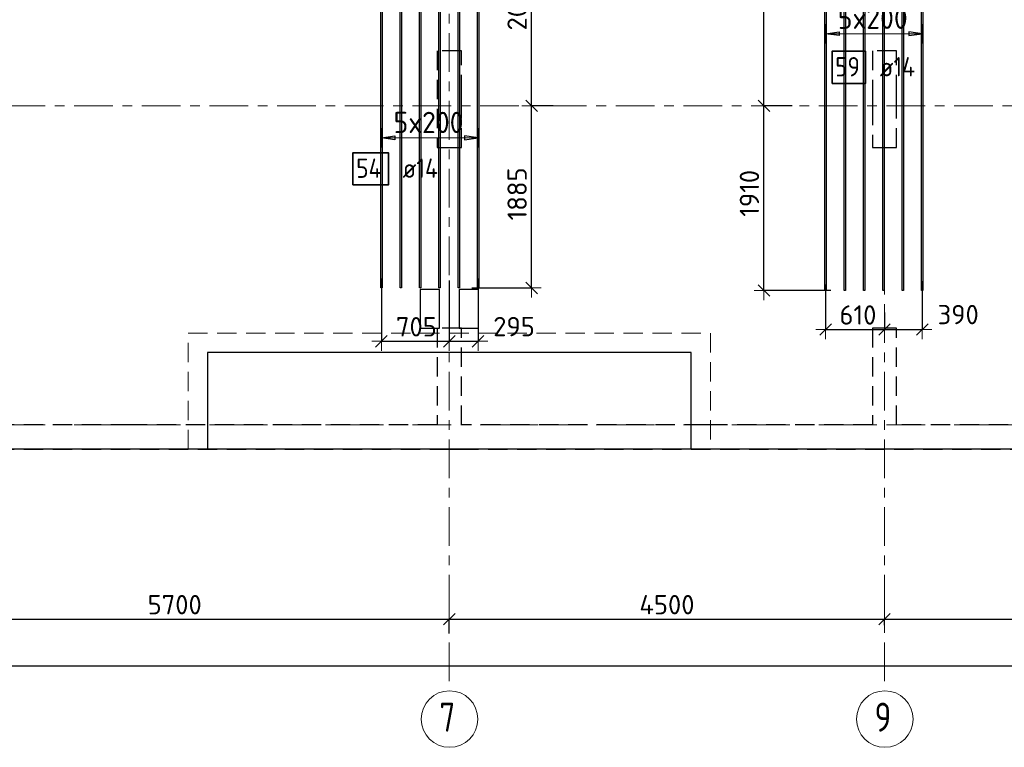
# Model space of a CAD drawing. Header units: metres. Extents: x -38 to 98, y -15 to 19.
# Tile 12 of 64: x 15 to 25, y -3 to 4. Entities that reach past the tile are written whole.
import ezdxf

# ---------------------------------------------------------------- set-up
doc = ezdxf.new("R2010")
doc.units = ezdxf.units.M
doc.header["$PDMODE"] = 65
for name, pattern in [('______11', [0.5, 0.4, -0.05, 0, -0.05]), ('______2', [0.27, 0.2, -0.07]), ('______5', [1.1, 0.8, -0.1, 0.1, -0.1])]:
    doc.linetypes.add(name, pattern=pattern)
for name, color, linetype, lineweight in [('XR$2$Осевая линия (1)', 7, '______5', 13), ('XR$2$Размерная линия (1)', 7, 'Continuous', 13), ('XR$3$Перекрытие (1)', 7, 'Continuous', 35), ('XR$3$Перекрытие (2)', 7, 'Continuous', 35), ('XR$3$Размерная линия (1)', 7, 'Continuous', 13), ('XR$5$Стена (1)', 7, 'Continuous', 35)]:
    doc.layers.add(name, color=color, linetype=linetype, lineweight=lineweight)
doc.layers.add('XR$3$Арм.стержн.Доп. Арм. верхн.зоны У', color=7, linetype='Continuous', lineweight=35, true_color=0x739641)
doc.styles.add('ISOCPEUR', font='txt')
doc.dimstyles.new('DIMSTYLE_3', dxfattribs={"dimtxt": 0.2, "dimasz": 0.2, "dimexe": 0, "dimexo": 0, "dimgap": 0.1, "dimtad": 2, "dimdec": 0, "dimlfac": 1000, "dimrnd": 5, "dimzin": 12, "dimdsep": 46, "dimtxsty": 'ISOCPEUR', "dimblk1": 'ALL_ML_STRICH', "dimblk2": 'ALL_ML_STRICH', "dimsah": 1, "dimcen": 0, "dimclrd": 7, "dimclre": 256, "dimclrt": 7, "dimadec": 0, "dimazin": 0, "dimtfac": 1, "dimtdec": 0, "dimtix": 1, "dimtmove": 2, "dimatfit": 3, "dimfxl": 0, "dimtzin": 0, "dimlwd": 0, "dimlwe": -3, "dimarcsym": 0})
doc.dimstyles.new('DIMSTYLE_7', dxfattribs={"dimtxt": 0.2, "dimasz": 0.2, "dimexe": 0, "dimexo": 0, "dimgap": 0.1, "dimtad": 2, "dimdec": 0, "dimlfac": 1000, "dimrnd": 5, "dimzin": 12, "dimdsep": 46, "dimtxsty": 'ISOCPEUR', "dimblk1": 'ALL_ML_STRICH', "dimblk2": 'ALL_ML_STRICH', "dimsah": 1, "dimcen": 0, "dimclrd": 7, "dimclre": 256, "dimclrt": 7, "dimadec": 0, "dimazin": 0, "dimtfac": 1, "dimtdec": 0, "dimtix": 1, "dimtmove": 2, "dimatfit": 3, "dimfxl": 0, "dimtvp": 1.2, "dimtzin": 0, "dimlwd": 0, "dimlwe": -3, "dimarcsym": 0})

# ---------------------------------------------------------------- blocks, each defined once
blk = doc.blocks.new('ALL_ML_STRICH')
at = {"color": 0, "linetype": 'ByBlock', "lineweight": -2}
for p, q in [((-1, 0), (0.5, 0)), ((-0.3, -0.3), (0.3, 0.3)), ((0, -0.5), (0, 0.5))]:
    blk.add_line(p, q, dxfattribs=at)
blk = doc.blocks.new('*D8')
at = {"layer": 'DEFPOINTS', "color": 7, "linetype": 'Continuous', "lineweight": 13, "transparency": 33554687}
for p in [(13.75, -2.009), (13.75, -2.043), (19.45, -2.137)]:
    blk.add_point(p, dxfattribs=at)
at = {"layer": 'XR$2$Размерная линия (1)', "color": 9, "linetype": 'Continuous', "lineweight": -2, "true_color": 0xc7c7c7, "transparency": 33554687}
for p, q in [((13.75, -2.063), (13.75, -2.009)), ((19.45, -2.157), (19.45, -2.009))]:
    blk.add_line(p, q, dxfattribs=at)
at = {"layer": 'XR$2$Размерная линия (1)', "color": 7, "linetype": 'Continuous', "lineweight": -2, "transparency": 33554687}
blk.add_line((13.75, -2.009), (19.45, -2.009), dxfattribs=at)
at = {"layer": 'XR$2$Размерная линия (1)', "color": 7, "linetype": 'Continuous', "lineweight": 13, "transparency": 33554687, "xscale": 0.2, "yscale": 0.2, "zscale": 0.2, "rotation": 180}
blk.add_blockref('ALL_ML_STRICH', (13.75, -2.009), dxfattribs=at)
at = {"layer": 'XR$2$Размерная линия (1)', "color": 7, "linetype": 'Continuous', "lineweight": 13, "transparency": 33554687, "xscale": 0.2, "yscale": 0.2, "zscale": 0.2}
blk.add_blockref('ALL_ML_STRICH', (19.45, -2.009), dxfattribs=at)
at = {"layer": 'XR$2$Размерная линия (1)', "color": 7, "linetype": 'Continuous', "lineweight": 13, "transparency": 33554687, "insert": (16.61, -1.859), "char_height": 0.2, "width": 0.8, "attachment_point": 5, "style": 'ISOCPEUR'}
blk.add_mtext('\\A1;{5700}', dxfattribs=at)
blk = doc.blocks.new('*D9')
at = {"layer": 'DEFPOINTS', "color": 7, "linetype": 'Continuous', "lineweight": 13, "transparency": 33554687}
for p in [(19.45, -2.009), (19.45, -2.137), (23.95, -2.051)]:
    blk.add_point(p, dxfattribs=at)
at = {"layer": 'XR$2$Размерная линия (1)', "color": 9, "linetype": 'Continuous', "lineweight": -2, "true_color": 0xc7c7c7, "transparency": 33554687}
for p, q in [((19.45, -2.157), (19.45, -2.009)), ((23.95, -2.071), (23.95, -2.009))]:
    blk.add_line(p, q, dxfattribs=at)
at = {"layer": 'XR$2$Размерная линия (1)', "color": 7, "linetype": 'Continuous', "lineweight": -2, "transparency": 33554687}
blk.add_line((19.45, -2.009), (23.95, -2.009), dxfattribs=at)
at = {"layer": 'XR$2$Размерная линия (1)', "color": 7, "linetype": 'Continuous', "lineweight": 13, "transparency": 33554687, "xscale": 0.2, "yscale": 0.2, "zscale": 0.2, "rotation": 180}
blk.add_blockref('ALL_ML_STRICH', (19.45, -2.009), dxfattribs=at)
at = {"layer": 'XR$2$Размерная линия (1)', "color": 7, "linetype": 'Continuous', "lineweight": 13, "transparency": 33554687, "xscale": 0.2, "yscale": 0.2, "zscale": 0.2}
blk.add_blockref('ALL_ML_STRICH', (23.95, -2.009), dxfattribs=at)
at = {"layer": 'XR$2$Размерная линия (1)', "color": 7, "linetype": 'Continuous', "lineweight": 13, "transparency": 33554687, "insert": (21.7, -1.859), "char_height": 0.2, "width": 0.8, "attachment_point": 5, "style": 'ISOCPEUR'}
blk.add_mtext('\\A1;{4500}', dxfattribs=at)
blk = doc.blocks.new('*D10')
at = {"layer": 'DEFPOINTS', "color": 7, "linetype": 'Continuous', "lineweight": 13, "transparency": 33554687}
for p in [(23.95, -2.009), (23.95, -2.051), (28.45, -2.153)]:
    blk.add_point(p, dxfattribs=at)
at = {"layer": 'XR$2$Размерная линия (1)', "color": 9, "linetype": 'Continuous', "lineweight": -2, "true_color": 0xc7c7c7, "transparency": 33554687}
for p, q in [((23.95, -2.071), (23.95, -2.009)), ((28.45, -2.173), (28.45, -2.009))]:
    blk.add_line(p, q, dxfattribs=at)
at = {"layer": 'XR$2$Размерная линия (1)', "color": 7, "linetype": 'Continuous', "lineweight": -2, "transparency": 33554687}
blk.add_line((23.95, -2.009), (28.45, -2.009), dxfattribs=at)
at = {"layer": 'XR$2$Размерная линия (1)', "color": 7, "linetype": 'Continuous', "lineweight": 13, "transparency": 33554687, "xscale": 0.2, "yscale": 0.2, "zscale": 0.2, "rotation": 180}
blk.add_blockref('ALL_ML_STRICH', (23.95, -2.009), dxfattribs=at)
at = {"layer": 'XR$2$Размерная линия (1)', "color": 7, "linetype": 'Continuous', "lineweight": 13, "transparency": 33554687, "xscale": 0.2, "yscale": 0.2, "zscale": 0.2}
blk.add_blockref('ALL_ML_STRICH', (28.45, -2.009), dxfattribs=at)
at = {"layer": 'XR$2$Размерная линия (1)', "color": 7, "linetype": 'Continuous', "lineweight": 13, "transparency": 33554687, "insert": (26.2, -1.859), "char_height": 0.2, "width": 0.8, "attachment_point": 5, "style": 'ISOCPEUR'}
blk.add_mtext('\\A1;{4500}', dxfattribs=at)
blk = doc.blocks.new('*D18')
at = {"layer": 'DEFPOINTS', "color": 7, "linetype": 'Continuous', "lineweight": 13, "transparency": 33554687}
for p in [(0.5, -2.363), (61.6, -2.4), (0.5, -2.49)]:
    blk.add_point(p, dxfattribs=at)
at = {"layer": 'XR$2$Размерная линия (1)', "color": 9, "linetype": 'Continuous', "lineweight": -2, "true_color": 0xc7c7c7, "transparency": 33554687}
for p, q in [((0.5, -2.383), (0.5, -2.49)), ((61.6, -2.42), (61.6, -2.49))]:
    blk.add_line(p, q, dxfattribs=at)
at = {"layer": 'XR$2$Размерная линия (1)', "color": 7, "linetype": 'Continuous', "lineweight": -2, "transparency": 33554687}
blk.add_line((0.5, -2.49), (61.6, -2.49), dxfattribs=at)
at = {"layer": 'XR$2$Размерная линия (1)', "color": 7, "linetype": 'Continuous', "lineweight": 13, "transparency": 33554687, "xscale": 0.2, "yscale": 0.2, "zscale": 0.2, "rotation": 180}
blk.add_blockref('ALL_ML_STRICH', (0.5, -2.49), dxfattribs=at)
at = {"layer": 'XR$2$Размерная линия (1)', "color": 7, "linetype": 'Continuous', "lineweight": 13, "transparency": 33554687, "xscale": 0.2, "yscale": 0.2, "zscale": 0.2}
blk.add_blockref('ALL_ML_STRICH', (61.6, -2.49), dxfattribs=at)
at = {"layer": 'XR$2$Размерная линия (1)', "color": 7, "linetype": 'Continuous', "lineweight": 13, "transparency": 33554687, "insert": (31.1, -2.34), "char_height": 0.2, "width": 1, "attachment_point": 5, "style": 'ISOCPEUR'}
blk.add_mtext('\\A1;{61100}', dxfattribs=at)
blk = doc.blocks.new('*D67')
at = {"layer": 'DEFPOINTS', "color": 7, "linetype": 'Continuous', "lineweight": 13, "transparency": 33554687}
for p in [(20.545, 3.3), (19.661, 1.417), (20.301, 1.417)]:
    blk.add_point(p, dxfattribs=at)
at = {"layer": 'XR$3$Размерная линия (1)', "color": 9, "linetype": 'Continuous', "lineweight": -2, "true_color": 0xc7c7c7, "transparency": 33554687}
for p, q in [((20.525, 3.3), (20.301, 3.3)), ((19.681, 1.417), (20.301, 1.417))]:
    blk.add_line(p, q, dxfattribs=at)
at = {"layer": 'XR$3$Размерная линия (1)', "color": 7, "linetype": 'Continuous', "lineweight": -2, "transparency": 33554687}
blk.add_line((20.301, 1.417), (20.301, 3.3), dxfattribs=at)
at = {"layer": 'XR$3$Размерная линия (1)', "color": 7, "linetype": 'Continuous', "lineweight": 13, "transparency": 33554687, "xscale": 0.2, "yscale": 0.2, "zscale": 0.2}
for p, rotation in [((20.301, 3.3), 90), ((20.301, 1.417), 270)]:
    blk.add_blockref('ALL_ML_STRICH', p, dxfattribs=dict(at, rotation=rotation))
at = {"layer": 'XR$3$Размерная линия (1)', "color": 7, "linetype": 'Continuous', "lineweight": 13, "transparency": 33554687, "insert": (20.151, 2.389), "char_height": 0.2, "width": 0.8, "attachment_point": 5, "rotation": 90, "style": 'ISOCPEUR'}
blk.add_mtext('\\A1;{1885}', dxfattribs=at)
blk = doc.blocks.new('*D68')
at = {"layer": 'DEFPOINTS', "color": 7, "linetype": 'Continuous', "lineweight": 13, "transparency": 33554687}
for p in [(19.604, 5.317), (20.301, 3.3), (20.545, 3.3)]:
    blk.add_point(p, dxfattribs=at)
at = {"layer": 'XR$3$Размерная линия (1)', "color": 9, "linetype": 'Continuous', "lineweight": -2, "true_color": 0xc7c7c7, "transparency": 33554687}
for p, q in [((19.624, 5.317), (20.301, 5.317)), ((20.525, 3.3), (20.301, 3.3))]:
    blk.add_line(p, q, dxfattribs=at)
at = {"layer": 'XR$3$Размерная линия (1)', "color": 7, "linetype": 'Continuous', "lineweight": -2, "transparency": 33554687}
blk.add_line((20.301, 3.3), (20.301, 5.317), dxfattribs=at)
at = {"layer": 'XR$3$Размерная линия (1)', "color": 7, "linetype": 'Continuous', "lineweight": 13, "transparency": 33554687, "xscale": 0.2, "yscale": 0.2, "zscale": 0.2}
for p, rotation in [((20.301, 5.317), 90), ((20.301, 3.3), 270)]:
    blk.add_blockref('ALL_ML_STRICH', p, dxfattribs=dict(at, rotation=rotation))
at = {"layer": 'XR$3$Размерная линия (1)', "color": 7, "linetype": 'Continuous', "lineweight": 13, "transparency": 33554687, "insert": (20.151, 4.339), "char_height": 0.2, "width": 0.8, "attachment_point": 5, "rotation": 90, "style": 'ISOCPEUR'}
blk.add_mtext('\\A1;{2015}', dxfattribs=at)
blk = doc.blocks.new('*D71')
at = {"layer": 'DEFPOINTS', "color": 7, "linetype": 'Continuous', "lineweight": 13, "transparency": 33554687}
for p in [(23.014, 3.3), (22.703, 1.39), (23.415, 1.39)]:
    blk.add_point(p, dxfattribs=at)
at = {"layer": 'XR$3$Размерная линия (1)', "color": 9, "linetype": 'Continuous', "lineweight": -2, "true_color": 0xc7c7c7, "transparency": 33554687}
for p, q in [((22.994, 3.3), (22.703, 3.3)), ((23.395, 1.39), (22.703, 1.39))]:
    blk.add_line(p, q, dxfattribs=at)
at = {"layer": 'XR$3$Размерная линия (1)', "color": 7, "linetype": 'Continuous', "lineweight": -2, "transparency": 33554687}
blk.add_line((22.703, 1.39), (22.703, 3.3), dxfattribs=at)
at = {"layer": 'XR$3$Размерная линия (1)', "color": 7, "linetype": 'Continuous', "lineweight": 13, "transparency": 33554687, "xscale": 0.2, "yscale": 0.2, "zscale": 0.2}
for p, rotation in [((22.703, 3.3), 90), ((22.703, 1.39), 270)]:
    blk.add_blockref('ALL_ML_STRICH', p, dxfattribs=dict(at, rotation=rotation))
at = {"layer": 'XR$3$Размерная линия (1)', "color": 7, "linetype": 'Continuous', "lineweight": 13, "transparency": 33554687, "insert": (22.553, 2.395), "char_height": 0.2, "width": 0.8, "attachment_point": 5, "rotation": 90, "style": 'ISOCPEUR'}
blk.add_mtext('\\A1;{1910}', dxfattribs=at)
blk = doc.blocks.new('*D72')
at = {"layer": 'DEFPOINTS', "color": 7, "linetype": 'Continuous', "lineweight": 13, "transparency": 33554687}
for p in [(23.437, 8.41), (22.703, 3.3), (23.014, 3.3)]:
    blk.add_point(p, dxfattribs=at)
at = {"layer": 'XR$3$Размерная линия (1)', "color": 9, "linetype": 'Continuous', "lineweight": -2, "true_color": 0xc7c7c7, "transparency": 33554687}
for p, q in [((23.417, 8.41), (22.703, 8.41)), ((22.994, 3.3), (22.703, 3.3))]:
    blk.add_line(p, q, dxfattribs=at)
at = {"layer": 'XR$3$Размерная линия (1)', "color": 7, "linetype": 'Continuous', "lineweight": -2, "transparency": 33554687}
blk.add_line((22.703, 3.3), (22.703, 8.41), dxfattribs=at)
at = {"layer": 'XR$3$Размерная линия (1)', "color": 7, "linetype": 'Continuous', "lineweight": 13, "transparency": 33554687, "xscale": 0.2, "yscale": 0.2, "zscale": 0.2}
for p, rotation in [((22.703, 8.41), 90), ((22.703, 3.3), 270)]:
    blk.add_blockref('ALL_ML_STRICH', p, dxfattribs=dict(at, rotation=rotation))
at = {"layer": 'XR$3$Размерная линия (1)', "color": 7, "linetype": 'Continuous', "lineweight": 13, "transparency": 33554687, "insert": (22.553, 5.905), "char_height": 0.2, "width": 0.8, "attachment_point": 5, "rotation": 90, "style": 'ISOCPEUR'}
blk.add_mtext('\\A1;{5110}', dxfattribs=at)
blk = doc.blocks.new('*D121')
at = {"layer": 'DEFPOINTS', "color": 7, "linetype": 'Continuous', "lineweight": 13, "transparency": 33554687}
for p in [(18.747, 1.534), (19.45, 1.512), (18.747, 0.865)]:
    blk.add_point(p, dxfattribs=at)
at = {"layer": 'XR$3$Размерная линия (1)', "color": 9, "linetype": 'Continuous', "lineweight": -2, "true_color": 0xc7c7c7, "transparency": 33554687}
for p, q in [((18.747, 1.514), (18.747, 0.865)), ((19.45, 1.492), (19.45, 0.865))]:
    blk.add_line(p, q, dxfattribs=at)
at = {"layer": 'XR$3$Размерная линия (1)', "color": 7, "linetype": 'Continuous', "lineweight": -2, "transparency": 33554687}
blk.add_line((18.747, 0.865), (19.45, 0.865), dxfattribs=at)
at = {"layer": 'XR$3$Размерная линия (1)', "color": 7, "linetype": 'Continuous', "lineweight": 13, "transparency": 33554687, "xscale": 0.2, "yscale": 0.2, "zscale": 0.2, "rotation": 180}
blk.add_blockref('ALL_ML_STRICH', (18.747, 0.865), dxfattribs=at)
at = {"layer": 'XR$3$Размерная линия (1)', "color": 7, "linetype": 'Continuous', "lineweight": 13, "transparency": 33554687, "xscale": 0.2, "yscale": 0.2, "zscale": 0.2}
blk.add_blockref('ALL_ML_STRICH', (19.45, 0.865), dxfattribs=at)
at = {"layer": 'XR$3$Размерная линия (1)', "color": 7, "linetype": 'Continuous', "lineweight": 13, "transparency": 33554687, "insert": (19.109, 1.015), "char_height": 0.2, "width": 0.6, "attachment_point": 5, "style": 'ISOCPEUR'}
blk.add_mtext('\\A1;{705}', dxfattribs=at)
blk = doc.blocks.new('*D122')
at = {"layer": 'DEFPOINTS', "color": 7, "linetype": 'Continuous', "lineweight": 13, "transparency": 33554687}
for p in [(19.747, 1.534), (19.45, 1.512), (19.45, 0.865)]:
    blk.add_point(p, dxfattribs=at)
at = {"layer": 'XR$3$Размерная линия (1)', "color": 9, "linetype": 'Continuous', "lineweight": -2, "true_color": 0xc7c7c7, "transparency": 33554687}
for p, q in [((19.45, 1.492), (19.45, 0.865)), ((19.747, 1.514), (19.747, 0.865))]:
    blk.add_line(p, q, dxfattribs=at)
at = {"layer": 'XR$3$Размерная линия (1)', "color": 7, "linetype": 'Continuous', "lineweight": -2, "transparency": 33554687}
blk.add_line((19.45, 0.865), (19.747, 0.865), dxfattribs=at)
at = {"layer": 'XR$3$Размерная линия (1)', "color": 7, "linetype": 'Continuous', "lineweight": 13, "transparency": 33554687, "xscale": 0.2, "yscale": 0.2, "zscale": 0.2, "rotation": 180}
blk.add_blockref('ALL_ML_STRICH', (19.45, 0.865), dxfattribs=at)
at = {"layer": 'XR$3$Размерная линия (1)', "color": 7, "linetype": 'Continuous', "lineweight": 13, "transparency": 33554687, "xscale": 0.2, "yscale": 0.2, "zscale": 0.2}
blk.add_blockref('ALL_ML_STRICH', (19.747, 0.865), dxfattribs=at)
at = {"layer": 'XR$3$Размерная линия (1)', "color": 7, "linetype": 'Continuous', "lineweight": 13, "transparency": 33554687, "insert": (20.119, 1.017), "char_height": 0.2, "width": 0.6, "attachment_point": 5, "style": 'ISOCPEUR'}
blk.add_mtext('\\A1;{295}', dxfattribs=at)
blk = doc.blocks.new('*D125')
at = {"layer": 'DEFPOINTS', "color": 7, "linetype": 'Continuous', "lineweight": 13, "transparency": 33554687}
for p in [(23.34, 1.471), (23.95, 1.182), (23.34, 0.987)]:
    blk.add_point(p, dxfattribs=at)
at = {"layer": 'XR$3$Размерная линия (1)', "color": 9, "linetype": 'Continuous', "lineweight": -2, "true_color": 0xc7c7c7, "transparency": 33554687}
for p, q in [((23.34, 1.451), (23.34, 0.987)), ((23.95, 1.162), (23.95, 0.987))]:
    blk.add_line(p, q, dxfattribs=at)
at = {"layer": 'XR$3$Размерная линия (1)', "color": 7, "linetype": 'Continuous', "lineweight": -2, "transparency": 33554687}
blk.add_line((23.34, 0.987), (23.95, 0.987), dxfattribs=at)
at = {"layer": 'XR$3$Размерная линия (1)', "color": 7, "linetype": 'Continuous', "lineweight": 13, "transparency": 33554687, "xscale": 0.2, "yscale": 0.2, "zscale": 0.2, "rotation": 180}
blk.add_blockref('ALL_ML_STRICH', (23.34, 0.987), dxfattribs=at)
at = {"layer": 'XR$3$Размерная линия (1)', "color": 7, "linetype": 'Continuous', "lineweight": 13, "transparency": 33554687, "xscale": 0.2, "yscale": 0.2, "zscale": 0.2}
blk.add_blockref('ALL_ML_STRICH', (23.95, 0.987), dxfattribs=at)
at = {"layer": 'XR$3$Размерная линия (1)', "color": 7, "linetype": 'Continuous', "lineweight": 13, "transparency": 33554687, "insert": (23.675, 1.137), "char_height": 0.2, "width": 0.6, "attachment_point": 5, "style": 'ISOCPEUR'}
blk.add_mtext('\\A1;{610}', dxfattribs=at)
blk = doc.blocks.new('*D126')
at = {"layer": 'DEFPOINTS', "color": 7, "linetype": 'Continuous', "lineweight": 13, "transparency": 33554687}
for p in [(24.34, 1.506), (23.95, 1.182), (23.95, 0.987)]:
    blk.add_point(p, dxfattribs=at)
at = {"layer": 'XR$3$Размерная линия (1)', "color": 9, "linetype": 'Continuous', "lineweight": -2, "true_color": 0xc7c7c7, "transparency": 33554687}
for p, q in [((24.34, 1.486), (24.34, 0.987)), ((23.95, 1.162), (23.95, 0.987))]:
    blk.add_line(p, q, dxfattribs=at)
at = {"layer": 'XR$3$Размерная линия (1)', "color": 7, "linetype": 'Continuous', "lineweight": -2, "transparency": 33554687}
blk.add_line((23.95, 0.987), (24.34, 0.987), dxfattribs=at)
at = {"layer": 'XR$3$Размерная линия (1)', "color": 7, "linetype": 'Continuous', "lineweight": 13, "transparency": 33554687, "xscale": 0.2, "yscale": 0.2, "zscale": 0.2, "rotation": 180}
blk.add_blockref('ALL_ML_STRICH', (23.95, 0.987), dxfattribs=at)
at = {"layer": 'XR$3$Размерная линия (1)', "color": 7, "linetype": 'Continuous', "lineweight": 13, "transparency": 33554687, "xscale": 0.2, "yscale": 0.2, "zscale": 0.2}
blk.add_blockref('ALL_ML_STRICH', (24.34, 0.987), dxfattribs=at)
at = {"layer": 'XR$3$Размерная линия (1)', "color": 7, "linetype": 'Continuous', "lineweight": 13, "transparency": 33554687, "insert": (24.712, 1.141), "char_height": 0.2, "width": 0.6, "attachment_point": 5, "style": 'ISOCPEUR'}
blk.add_mtext('\\A1;{390}', dxfattribs=at)

msp = doc.modelspace()

# ---------------------------------------------------------------- linework, layer by layer
at = {"layer": 'XR$2$Осевая линия (1)', "color": 253, "linetype": '______11', "lineweight": 13, "true_color": 0xa0a0a0, "transparency": 33554687}
for p, q in [((19.45, -2.65), (19.45, 8.13)), ((23.95, -2.65), (23.95, 8.13)), ((-2.63, 3.3), (62.6, 3.3)), ((-2.63, 0), (62.6, 0))]:
    msp.add_line(p, q, dxfattribs=at)
at = {"layer": 'XR$2$Осевая линия (1)', "color": 7, "linetype": 'Continuous', "lineweight": 13, "transparency": 33554687}
for centre in [(19.4524, -3.0419), (23.9524, -3.0419)]:
    msp.add_circle(centre, 0.2924, dxfattribs=at)
at = {"layer": 'XR$3$Арм.стержн.Доп. Арм. верхн.зоны У', "color": 253, "linetype": 'Continuous', "lineweight": -3, "true_color": 0xa0a0a0, "transparency": 33554687}
for p, q in [((23.3405, 4.0459), (23.3405, 4.1459)), ((24.3405, 4.0459), (24.3405, 4.1459)), ((23.3405, 4.0459), (23.3405, 3.9459)), ((24.3405, 4.0459), (24.3405, 3.9459)), ((18.7474, 2.9683), (18.7474, 3.0683)), ((19.7474, 2.9683), (19.7474, 3.0683)), ((18.7474, 2.9683), (18.7474, 2.8683)), ((19.7474, 2.9683), (19.7474, 2.8683))]:
    msp.add_line(p, q, dxfattribs=at)
at = {"layer": 'XR$3$Арм.стержн.Доп. Арм. верхн.зоны У', "color": 7, "linetype": 'Continuous', "lineweight": 25, "transparency": 33554687}
for p, q in [((23.3405, 4.0459), (23.4805, 4.0659)), ((23.4805, 4.0259), (23.3405, 4.0459)), ((23.4805, 4.0659), (23.4805, 4.0259)), ((24.3405, 4.0459), (24.2005, 4.0659)), ((24.2005, 4.0659), (24.2005, 4.0259)), ((24.2005, 4.0259), (24.3405, 4.0459)), ((18.7474, 2.9683), (18.8874, 2.9883)), ((18.8874, 2.9483), (18.7474, 2.9683)), ((18.8874, 2.9883), (18.8874, 2.9483)), ((19.7474, 2.9683), (19.6074, 2.9883)), ((19.6074, 2.9883), (19.6074, 2.9483)), ((19.6074, 2.9483), (19.7474, 2.9683))]:
    msp.add_line(p, q, dxfattribs=at)
at = {"layer": 'XR$3$Арм.стержн.Доп. Арм. верхн.зоны У', "color": 7, "linetype": 'Continuous', "lineweight": 13, "transparency": 33554687}
for p, q in [((23.3405, 4.0459), (23.3405, 4.0459)), ((23.3405, 4.0459), (24.3405, 4.0459)), ((24.3405, 4.0459), (24.3405, 4.0459)), ((18.7474, 2.9683), (18.7474, 2.9683)), ((18.7474, 2.9683), (19.7474, 2.9683)), ((19.7474, 2.9683), (19.7474, 2.9683))]:
    msp.add_line(p, q, dxfattribs=at)
at = {"layer": 'XR$3$Арм.стержн.Доп. Арм. верхн.зоны У', "color": 7, "linetype": 'Continuous', "lineweight": 25, "transparency": 33554687}
for points in [[(23.3335, 1.39), (23.3335, 8.41), (23.3475, 8.41), (23.3475, 1.39), (23.3335, 1.39)], [(23.5335, 1.39), (23.5335, 8.41), (23.5475, 8.41), (23.5475, 1.39), (23.5335, 1.39)], [(23.7335, 1.39), (23.7335, 8.41), (23.7475, 8.41), (23.7475, 1.39), (23.7335, 1.39)], [(23.9335, 1.39), (23.9335, 8.41), (23.9475, 8.41), (23.9475, 1.39), (23.9335, 1.39)], [(24.1335, 1.39), (24.1335, 8.41), (24.1475, 8.41), (24.1475, 1.39), (24.1335, 1.39)], [(24.3335, 1.39), (24.3335, 8.41), (24.3475, 8.41), (24.3475, 1.39), (24.3335, 1.39)], [(18.7404, 1.4175), (18.7404, 5.3175), (18.7544, 5.3175), (18.7544, 1.4175), (18.7404, 1.4175)], [(18.9404, 1.4175), (18.9404, 5.3175), (18.9544, 5.3175), (18.9544, 1.4175), (18.9404, 1.4175)], [(19.1404, 1.4175), (19.1404, 5.3175), (19.1544, 5.3175), (19.1544, 1.4175), (19.1404, 1.4175)], [(19.3404, 1.4175), (19.3404, 5.3175), (19.3544, 5.3175), (19.3544, 1.4175), (19.3404, 1.4175)], [(19.5404, 1.4175), (19.5404, 5.3175), (19.5544, 5.3175), (19.5544, 1.4175), (19.5404, 1.4175)], [(19.7404, 1.4175), (19.7404, 5.3175), (19.7544, 5.3175), (19.7544, 1.4175), (19.7404, 1.4175)]]:
    msp.add_lwpolyline(points, dxfattribs=at)
at = {"layer": 'XR$3$Арм.стержн.Доп. Арм. верхн.зоны У', "color": 7, "linetype": 'Continuous', "lineweight": 35, "transparency": 33554687}
for points in [[(23.4072, 3.5312), (23.7539, 3.5312), (23.7539, 3.8645), (23.4072, 3.8645), (23.4072, 3.5312)], [(18.4535, 2.4819), (18.8202, 2.4819), (18.8202, 2.8152), (18.4535, 2.8152), (18.4535, 2.4819)]]:
    msp.add_lwpolyline(points, dxfattribs=at)
at = {"layer": 'XR$3$Перекрытие (1)', "color": 7, "linetype": 'Continuous', "lineweight": 25, "transparency": 33554687}
for p, q in [((19.15, 1.4), (19.15, 1)), ((19.35, 1.4), (19.15, 1.4)), ((19.35, 1), (19.35, 1.4)), ((19.55, 1.4), (19.55, 1)), ((19.75, 1.4), (19.55, 1.4)), ((19.75, 1), (19.75, 1.4)), ((19.15, 1), (19.35, 1)), ((19.55, 1), (19.75, 1)), ((16.95, 0.7496), (16.95, -0.25)), ((21.95, 0.7496), (16.95, 0.7496)), ((21.95, -0.25), (21.95, 0.7496)), ((16.95, -0.25), (11.65, -0.25)), ((28.575, -0.25), (21.95, -0.25))]:
    msp.add_line(p, q, dxfattribs=at)
at = {"layer": 'XR$3$Перекрытие (2)', "color": 7, "linetype": '______2', "lineweight": 18, "transparency": 33554687}
for p, q in [((16.75, -0.25), (16.75, 0.95)), ((16.75, 0.95), (22.15, 0.95)), ((22.15, 0.95), (22.15, -0.25))]:
    msp.add_line(p, q, dxfattribs=at)
at = {"layer": 'XR$3$Перекрытие (2)', "color": 7, "linetype": 'Continuous', "lineweight": 25, "transparency": 33554687}
msp.add_line((21.95, -0.25), (16.95, -0.25), dxfattribs=at)
at = {"layer": 'XR$5$Стена (1)', "color": 253, "linetype": '______2', "lineweight": -3, "true_color": 0xa0a0a0, "transparency": 33554687}
for p, q in [((19.325, 3.87), (19.325, 2.87)), ((19.575, 3.87), (19.325, 3.87)), ((19.575, 3.42), (19.575, 3.87)), ((23.825, 3.87), (23.825, 3.42)), ((24.075, 3.87), (23.825, 3.87)), ((24.075, 3.42), (24.075, 3.87)), ((19.575, 3.3), (19.575, 3.42)), ((23.825, 3.42), (23.825, 3.3)), ((24.075, 3.3), (24.075, 3.42)), ((19.575, 2.87), (19.575, 3.3)), ((23.825, 3.3), (23.825, 2.87)), ((24.075, 2.87), (24.075, 3.3)), ((19.325, 2.87), (19.495, 2.87)), ((19.495, 2.87), (19.575, 2.87)), ((23.825, 2.87), (23.995, 2.87)), ((23.995, 2.87), (24.075, 2.87)), ((19.575, 1), (19.325, 1)), ((19.325, 1), (19.325, 0)), ((19.575, 1), (19.495, 1)), ((19.575, 0), (19.575, 1)), ((23.995, 1), (23.825, 1)), ((23.825, 1), (23.825, 0)), ((24.075, 1), (23.995, 1)), ((24.075, 0), (24.075, 1)), ((16.15, 0), (13.875, 0)), ((16.27, 0), (16.15, 0)), ((19.325, 0), (16.27, 0)), ((22.0802, 0), (19.575, 0)), ((22.2002, 0), (22.0802, 0)), ((23.825, 0), (22.2002, 0)), ((26.13, 0), (24.075, 0)), ((9.05, -0.25), (19.35, -0.25)), ((19.35, -0.25), (19.55, -0.25)), ((19.55, -0.25), (32.675, -0.25))]:
    msp.add_line(p, q, dxfattribs=at)

# ---------------------------------------------------------------- texts
at = {"layer": 'XR$2$Осевая линия (1)', "color": 7, "linetype": 'Continuous', "lineweight": 13, "transparency": 33554687, "char_height": 0.3, "width": 0.326407, "attachment_point": 7, "style": 'ISOCPEUR'}
for s, insert in [('\\W0.78;7', (19.3474, -3.1724)), ('\\W0.78;9', (23.8474, -3.1724))]:
    msp.add_mtext(s, dxfattribs=dict(at, insert=insert))
at = {"layer": 'XR$3$Арм.стержн.Доп. Арм. верхн.зоны У', "color": 7, "linetype": 'Continuous', "lineweight": 13, "transparency": 33554687, "char_height": 0.22, "width": 0.873359, "attachment_point": 7, "style": 'ISOCPEUR'}
for insert in [(23.4665, 4.0959), (18.8734, 3.0183)]:
    msp.add_mtext('\\W0.95;5x200', dxfattribs=dict(at, insert=insert))
at = {"layer": 'XR$3$Арм.стержн.Доп. Арм. верхн.зоны У', "color": 7, "linetype": 'Continuous', "lineweight": 25, "transparency": 33554687, "char_height": 0.2, "attachment_point": 7, "style": 'ISOCPEUR'}
for s, insert, width in [('\\W0.87;59', (23.4405, 3.6045), 0.367208), ('\\W0.89; ø14 ', (23.7872, 3.6045), 0.769432), ('\\W0.88;54', (18.4868, 2.5552), 0.387995), ('\\W0.89; ø14 ', (18.8535, 2.5552), 0.769432)]:
    msp.add_mtext(s, dxfattribs=dict(at, insert=insert, width=width))

# ---------------------------------------------------------------- dimensions: what is measured, and where the dimension line sits
at = {"layer": 'XR$2$Размерная линия (1)', "color": 7, "linetype": 'Continuous', "lineweight": 13, "transparency": 33554687}
for base, p1, p2, picture, middle in [((19.45, -2.009), (13.75, -2.0632), (19.45, -2.1575), '*D8', (16.61, -1.859)), ((23.95, -2.009), (19.45, -2.1575), (23.95, -2.0708), '*D9', (21.7, -1.859)), ((28.45, -2.009), (23.95, -2.0708), (28.45, -2.1733), '*D10', (26.2, -1.859)), ((61.6, -2.4901), (0.5, -2.3833), (61.6, -2.4201), '*D18', (31.1, -2.3401))]:
    dim = msp.add_linear_dim(base=base, p1=p1, p2=p2, dimstyle='DIMSTYLE_3', override={"dimpost": '<>', "dimclrd": 7, "dimclre": 9, "dimclrt": 7, "dimlwd": 0, "dimlwe": 65533}, dxfattribs=at)
    dim.commit()
    dim.dimension.update_dxf_attribs({"geometry": picture, "text_midpoint": middle, "dimtype": 160})
at = {"layer": 'XR$3$Размерная линия (1)', "color": 7, "linetype": 'Continuous', "lineweight": 13, "transparency": 33554687}
for base, p1, p2, picture, middle in [((22.7026, 8.41), (22.994, 3.3), (23.4175, 8.41), '*D72', (22.5526, 5.905)), ((20.30091, 5.31748), (20.52544, 3.3), (19.62378, 5.31748), '*D68', (20.15091, 4.33874)), ((20.30091, 3.3), (19.68133, 1.41748), (20.52544, 3.3), '*D67', (20.15091, 2.38874)), ((22.7026, 3.3), (23.3948, 1.39), (22.994, 3.3), '*D71', (22.5526, 2.395))]:
    dim = msp.add_linear_dim(base=base, p1=p1, p2=p2, angle=90, dimstyle='DIMSTYLE_3', override={"dimpost": '<>', "dimclrd": 7, "dimclre": 9, "dimclrt": 7, "dimlwd": 0, "dimlwe": 65533}, dxfattribs=at)
    dim.commit()
    dim.dimension.update_dxf_attribs({"geometry": picture, "text_midpoint": middle, "dimtype": 160})
for base, p1, p2, dimstyle, picture, middle in [((19.45, 0.8647), (18.7474, 1.5136), (19.45, 1.4917), 'DIMSTYLE_3', '*D121', (19.1087, 1.0147)), ((19.7474, 0.8647), (19.45, 1.4917), (19.7474, 1.5136), 'DIMSTYLE_7', '*D122', (20.1191, 1.0168)), ((23.95, 0.9868), (23.34049, 1.45097), (23.95, 1.16237), 'DIMSTYLE_3', '*D125', (23.67525, 1.1368)), ((24.34049, 0.9868), (23.95, 1.16237), (24.34049, 1.48646), 'DIMSTYLE_7', '*D126', (24.71158, 1.14092))]:
    dim = msp.add_linear_dim(base=base, p1=p1, p2=p2, dimstyle=dimstyle, override={"dimpost": '<>', "dimclrd": 7, "dimclre": 9, "dimclrt": 7, "dimlwd": 0, "dimlwe": 65533}, dxfattribs=at)
    dim.commit()
    dim.dimension.update_dxf_attribs({"geometry": picture, "text_midpoint": middle, "dimtype": 160})

doc.saveas('drawing.dxf')
